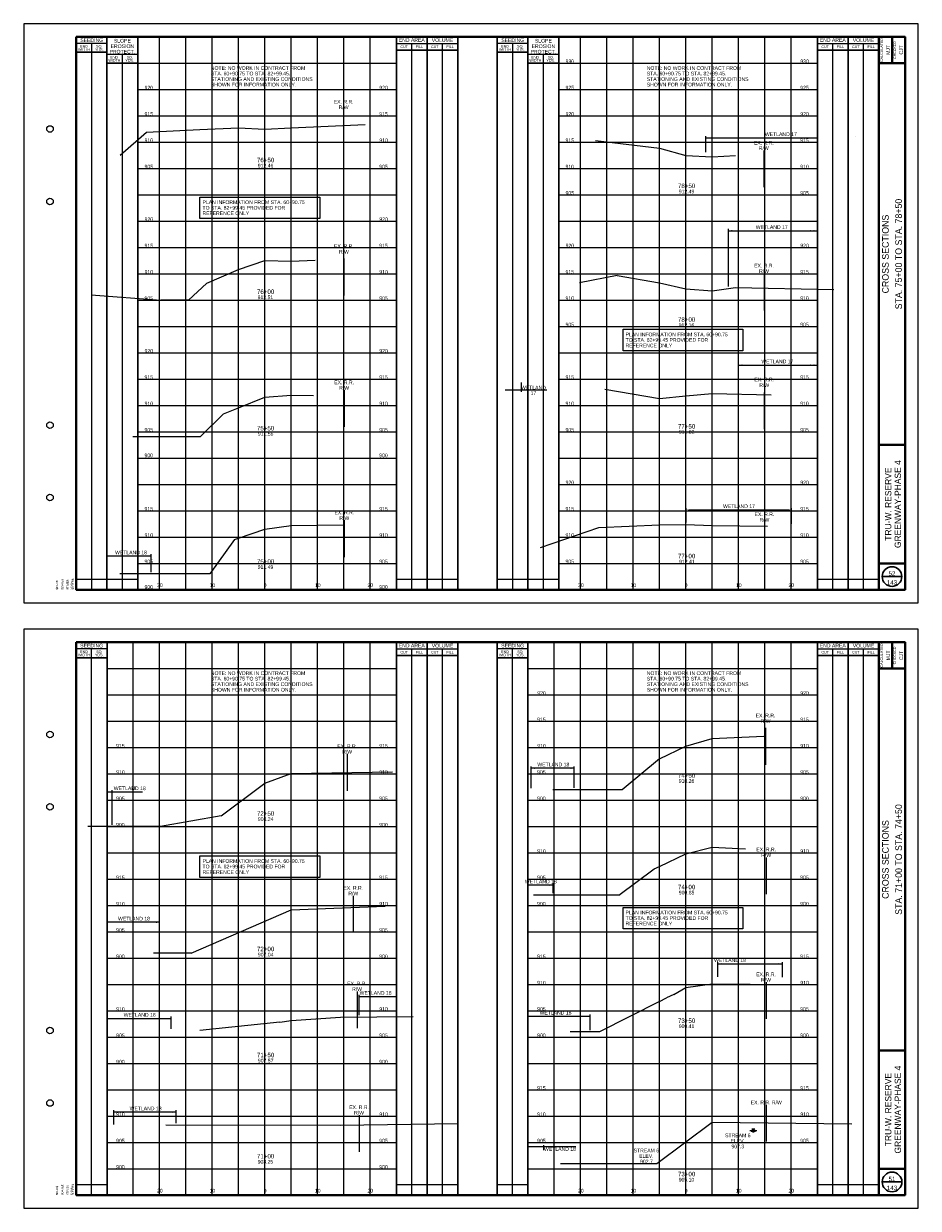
# Paper-space layout 'Layout1' of a CAD drawing. Header units: feet. Extents: x -1005 to 2379, y -670 to 6548.
# Tile 19 of 69: x -10 to 160, y 1262 to 1488. Entities that reach past the tile are written whole.
import ezdxf
from ezdxf.enums import TextEntityAlignment as Align

# ---------------------------------------------------------------- set-up
doc = ezdxf.new("R2010")
doc.units = ezdxf.units.FT
doc.header["$LTSCALE"] = 5
doc.header["$MEASUREMENT"] = 0
for name, pattern in [('DGN Style 2', [150.837143, 90.502286, -60.334857]), ('DGN Style 3', [211.172, 150.837143, -60.334857]), ('DGN Style 5', [105.586, 45.251143, -60.334857]), ('esmtrrex', [4.75, 0.8, -0.325, -0.325, 0.8, -0.3, 0.8, -0.3, 0.8, -0.3])]:
    doc.linetypes.add(name, pattern=pattern)
for name, color, linetype, lineweight in [('DR_X_Storm_Sewer', 151, 'DGN Style 5', 0), ('DR_X_Text', 7, 'Continuous', 0), ('EV_Ecological_Text', 7, 'Continuous', 13), ('RW_X_Esmt_RR', 6, 'esmtrrex', 30), ('SH_Border', 7, 'Continuous', 40), ('SH_Data', 7, 'Continuous', 0), ('SH_Major_Grid_Line', 254, 'Continuous', 13), ('SH_Text', 7, 'Continuous', 13), ('TX_P_5', 7, 'Continuous', 13), ('TX_P_Misc', 7, 'Continuous', 13), ('TX_X_5', 7, 'Continuous', 0), ('XS_X_Ground_Line', 3, 'DGN Style 2', 13)]:
    doc.layers.add(name, color=color, linetype=linetype, lineweight=lineweight)
doc.layers.add('SH_Cut_Line', color=7, linetype='DGN Style 3', lineweight=0, plot=False)
doc.styles.add('Slanted-Normal LS 0.50', font='font31.shx', dxfattribs={"height": 0.14})
doc.styles.add('Slanted-Normal LS 0.50_0', font='font31.shx')
doc.styles.add('Slanted-Sub Title', font='font31.shx', dxfattribs={"height": 0.17})
doc.styles.add('Style-CHAR_FAST_FONT', font='CHAR_FAST_FONT.shx')
doc.styles.add('Style-FONT1', font='FONT1.shx')
doc.styles.add('Style-font30', font='font30.shx')
doc.styles.add('Style-font31', font='font31.shx')
doc.styles.add('Style-font70', font='font70.shx')
doc.dimstyles.get("Standard").update_dxf_attribs({"dimtxt": 0.18, "dimasz": 0.18, "dimexe": 0.18, "dimexo": 0.0625, "dimgap": 0.09, "dimtad": 0, "dimtih": 1, "dimtoh": 1, "dimdec": 4, "dimzin": 0, "dimdsep": 46, "dimtxsty": 'Standard', "dimcen": 0.09, "dimadec": 0, "dimazin": 0, "dimtfac": 1, "dimtdec": 4, "dimtofl": 0, "dimtmove": 0, "dimatfit": 3, "dimfxl": 1, "dimtolj": 1, "dimtzin": 0, "dimarcsym": 0})

# ---------------------------------------------------------------- blocks, each defined once
blk = doc.blocks.new('CROSS_SPLIT_4')
at = {"layer": 'SH_Border', "color": 7, "linetype": 'Continuous', "lineweight": 40}
for p, q in [((32.5, 0.5), (32.5, 21.5)), ((33, 21.5), (33, 20.5)), ((32.5, 20.5), (33.5, 20.5)), ((32.5, 6), (33.5, 6)), ((32.5, 1.5), (33.5, 1.5))]:
    blk.add_line(p, q, dxfattribs=at)
at = {"layer": 'SH_Border', "color": 7, "linetype": 'Continuous', "lineweight": 40, "flags": 128}
blk.add_lwpolyline([(2, 21.5), (33.5, 21.5), (33.5, 0.5), (2, 0.5), (2, 21.5)], close=True, dxfattribs=at)
at = {"layer": 'SH_Border', "color": 7, "linetype": 'Continuous', "lineweight": 0}
for centre in [(1, 18), (1, 15.25), (1, 6.75), (1, 4)]:
    blk.add_circle(centre, 0.125, dxfattribs=at)
at = {"layer": 'SH_Cut_Line', "color": 7, "linetype": 'DGN Style 3', "lineweight": 0, "flags": 128}
blk.add_lwpolyline([(0, 0), (34, 0), (34, 22), (0, 22), (0, 0)], close=True, dxfattribs=at)
at = {"layer": 'SH_Data', "color": 7, "linetype": 'Continuous', "lineweight": 0}
for p, q in [((3.167, 21.25), (2, 21.25)), ((14.166, 21.25), (16.5, 21.25)), ((19.166, 21.25), (18, 21.25)), ((30.166, 21.25), (32.5, 21.25))]:
    blk.add_line(p, q, dxfattribs=at)
at = {"layer": 'SH_Data', "color": 7, "linetype": 'Continuous', "lineweight": 13}
for p, q in [((2.583, 0.5), (2.583, 21.25)), ((14.75, 0.5), (14.75, 21.25)), ((15.917, 0.5), (15.917, 21.25)), ((18.583, 0.5), (18.583, 21.25)), ((30.75, 0.5), (30.75, 21.25)), ((31.917, 0.5), (31.917, 21.25)), ((2, 0.9), (3.167, 0.9)), ((14.166, 0.9), (16.5, 0.9)), ((18, 0.9), (19.166, 0.9)), ((30.166, 0.9), (32.5, 0.9))]:
    blk.add_line(p, q, dxfattribs=at)
at = {"layer": 'SH_Data', "color": 7, "linetype": 'Continuous', "lineweight": 30}
for p, q in [((3.167, 0.5), (3.167, 21.5)), ((14.166, 0.5), (14.166, 21.5)), ((15.333, 0.5), (15.333, 21.5)), ((16.5, 0.5), (16.5, 21.5)), ((18, 0.5), (18, 21.5)), ((19.166, 0.5), (19.166, 21.5)), ((30.166, 0.5), (30.166, 21.5)), ((31.333, 0.5), (31.333, 21.5)), ((3.167, 20.917), (2, 20.917)), ((14.166, 21), (16.5, 21)), ((19.166, 20.917), (18, 20.917)), ((30.166, 21), (32.5, 21)), ((32.625, 1), (33.375, 1))]:
    blk.add_line(p, q, dxfattribs=at)
blk.add_circle((33, 1), 0.375, dxfattribs=at)
at = {"layer": 'SH_Major_Grid_Line', "color": 254, "linetype": 'Continuous', "lineweight": 13}
for p, q in [((4.167, 0.5), (4.167, 21.5)), ((5.167, 0.5), (5.167, 21.5)), ((6.167, 0.5), (6.167, 21.5)), ((7.167, 0.5), (7.167, 21.5)), ((8.166, 0.5), (8.166, 21.5)), ((9.166, 0.5), (9.166, 21.5)), ((10.166, 0.5), (10.166, 21.5)), ((11.166, 0.5), (11.166, 21.5)), ((12.166, 0.5), (12.166, 21.5)), ((13.166, 0.5), (13.166, 21.5)), ((20.166, 0.5), (20.166, 21.5)), ((21.166, 0.5), (21.166, 21.5)), ((22.166, 0.5), (22.166, 21.5)), ((23.166, 0.5), (23.166, 21.5)), ((24.166, 0.5), (24.166, 21.5)), ((25.166, 0.5), (25.166, 21.5)), ((26.166, 0.5), (26.166, 21.5)), ((27.166, 0.5), (27.166, 21.5)), ((28.166, 0.5), (28.166, 21.5)), ((29.166, 0.5), (29.166, 21.5)), ((3.167, 20.5), (14.166, 20.5)), ((19.166, 20.5), (30.166, 20.5)), ((3.167, 19.5), (14.166, 19.5)), ((19.166, 19.5), (30.166, 19.5)), ((3.167, 18.5), (14.166, 18.5)), ((19.166, 18.5), (30.166, 18.5)), ((3.167, 17.5), (14.166, 17.5)), ((19.166, 17.5), (30.166, 17.5)), ((3.167, 16.5), (14.166, 16.5)), ((19.166, 16.5), (30.166, 16.5)), ((3.167, 15.5), (14.166, 15.5)), ((19.166, 15.5), (30.166, 15.5)), ((3.167, 14.5), (14.166, 14.5)), ((19.166, 14.5), (30.166, 14.5)), ((3.167, 13.5), (14.166, 13.5)), ((19.166, 13.5), (30.166, 13.5)), ((3.167, 12.5), (14.166, 12.5)), ((19.166, 12.5), (30.166, 12.5)), ((3.167, 11.5), (14.166, 11.5)), ((19.166, 11.5), (30.166, 11.5)), ((3.167, 10.5), (14.166, 10.5)), ((19.166, 10.5), (30.166, 10.5)), ((3.167, 9.5), (14.166, 9.5)), ((19.166, 9.5), (30.166, 9.5)), ((3.167, 8.5), (14.166, 8.5)), ((19.166, 8.5), (30.166, 8.5)), ((3.167, 7.5), (14.166, 7.5)), ((19.166, 7.5), (30.166, 7.5)), ((3.167, 6.5), (14.166, 6.5)), ((19.166, 6.5), (30.166, 6.5)), ((3.167, 5.5), (14.166, 5.5)), ((19.166, 5.5), (30.166, 5.5)), ((3.167, 4.5), (14.166, 4.5)), ((19.166, 4.5), (30.166, 4.5)), ((3.167, 3.5), (14.166, 3.5)), ((19.166, 3.5), (30.166, 3.5)), ((3.167, 2.5), (14.166, 2.5)), ((19.166, 2.5), (30.166, 2.5)), ((3.167, 1.5), (14.166, 1.5)), ((19.166, 1.5), (30.166, 1.5))]:
    blk.add_line(p, q, dxfattribs=at)
at = {"layer": 'SH_Border', "color": 7, "linetype": 'Continuous', "lineweight": 0, "style": 'Style-FONT1'}
blk.add_text('`````', height=0.125, rotation=90, dxfattribs=at).set_placement((1.925, 0.5))
at = {"layer": 'SH_Data', "color": 7, "linetype": 'Continuous', "lineweight": 13, "style": 'Style-font30'}
for s, p in [('SEEDING', (2.584, 21.375)), ('END AREA', (14.75, 21.379)), ('VOLUME', (15.917, 21.375)), ('SEEDING', (18.584, 21.375)), ('END AREA', (30.75, 21.379)), ('VOLUME', (31.917, 21.375))]:
    blk.add_text(s, height=0.14, dxfattribs=at).set_placement(p, align=Align.MIDDLE_CENTER)
at = {"layer": 'SH_Data', "color": 7, "linetype": 'Continuous', "lineweight": 0, "style": 'Style-font30'}
for s, p in [('CUT', (14.459, 21.125)), ('FILL', (15.042, 21.125)), ('CUT', (15.625, 21.125)), ('FILL', (16.208, 21.125)), ('CUT', (30.459, 21.125)), ('FILL', (31.042, 21.125)), ('CUT', (31.625, 21.125)), ('FILL', (32.208, 21.125))]:
    blk.add_text(s, height=0.1, dxfattribs=at).set_placement(p, align=Align.MIDDLE_CENTER)
for s, p in [('CALCULATED', (32.553, 21)), ('CHECKED', (33.053, 21))]:
    blk.add_text(s, height=0.1, rotation=90, dxfattribs=at).set_placement(p, align=Align.TOP_CENTER)
at = {"layer": 'SH_Data', "color": 7, "linetype": 'Continuous', "lineweight": 0, "char_height": 0.14, "attachment_point": 5, "line_spacing_factor": 0.728571, "style": 'Style-font30'}
for s, insert in [('\\H0.714286x;END\\PWIDTH', (2.292, 21.08)), ('\\H0.714286x;SQ.\\PYDS.', (2.875, 21.08)), ('\\H0.714286x;END\\PWIDTH', (18.292, 21.08)), ('\\H0.714286x;SQ.\\PYDS.', (18.875, 21.08))]:
    blk.add_mtext(s, dxfattribs=dict(at, insert=insert))
at = {"layer": 'SH_Data', "color": 7, "linetype": 'Continuous', "lineweight": 0, "style": 'Style-font70'}
for p in [(32.75, 13.25), (33.252, 13.25), (33, 3.792)]:
    blk.add_attdef('Text', text='', height=0.25, rotation=90, dxfattribs=at).set_placement(p, align=Align.MIDDLE_CENTER)
at = {"layer": 'SH_Text', "style": 'Style-font70'}
for p in [(32.75, 3.75), (33.25, 3.75)]:
    blk.add_attdef('Text', text='', height=0.25, rotation=90, dxfattribs=at).set_placement(p, align=Align.MIDDLE_CENTER)
blk = doc.blocks.new('STAMP')
at = {"layer": 'TX_P_Misc', "linetype": 'Continuous', "lineweight": 13, "style": 'Style-CHAR_FAST_FONT'}
for s, p in [('$FILE$', (-0.773, 0)), ('$DATE$', (-0.573, 0)), ('$TIME$', (-0.373, 0)), ('$USER$', (-0.173, 0))]:
    blk.add_text(s, height=0.078, rotation=90, dxfattribs=at).set_placement(p, align=Align.TOP_LEFT)
blk = doc.blocks.new('XS POINT_104')
at = {"layer": 'RW_X_Esmt_RR', "linetype": 'DGN Style 3', "lineweight": 0}
blk.add_line((0, 3.5), (0, -3.5), dxfattribs=at)
blk = doc.blocks.new('XS POINT_105')
at = {"layer": 'RW_X_Esmt_RR', "linetype": 'DGN Style 3', "lineweight": 0}
blk.add_line((0, 3.5), (0, -3.5), dxfattribs=at)
blk = doc.blocks.new('XS POINT_106')
at = {"layer": 'RW_X_Esmt_RR', "linetype": 'DGN Style 3', "lineweight": 0}
blk.add_line((0, 3.5), (0, -3.5), dxfattribs=at)
blk = doc.blocks.new('XS POINT_107')
at = {"layer": 'RW_X_Esmt_RR', "linetype": 'DGN Style 3', "lineweight": 0}
blk.add_line((0, 3.5), (0, -3.5), dxfattribs=at)
blk = doc.blocks.new('WSELEV_4')
at = {"layer": 'DR_X_Storm_Sewer', "linetype": 'Continuous'}
for p, q in [((-0.135, 0), (0.135, 0)), ((0, 0), (-0.053, 0.053)), ((-0.053, 0.053), (0.053, 0.053)), ((0, 0), (0.053, 0.053)), ((-0.085, -0.025), (0.085, -0.025)), ((-0.035, -0.05), (0.035, -0.05))]:
    blk.add_line(p, q, dxfattribs=at)
blk = doc.blocks.new('XS POINT_108')
at = {"layer": 'RW_X_Esmt_RR', "linetype": 'DGN Style 3', "lineweight": 0}
blk.add_line((0, 3.5), (0, -3.5), dxfattribs=at)
blk = doc.blocks.new('XS POINT_109')
at = {"layer": 'RW_X_Esmt_RR', "linetype": 'DGN Style 3', "lineweight": 0}
blk.add_line((0, 3.5), (0, -3.5), dxfattribs=at)
blk = doc.blocks.new('XS POINT_110')
at = {"layer": 'RW_X_Esmt_RR', "linetype": 'DGN Style 3', "lineweight": 0}
blk.add_line((0, 3.5), (0, -3.5), dxfattribs=at)
blk = doc.blocks.new('XS POINT_111')
at = {"layer": 'RW_X_Esmt_RR', "linetype": 'DGN Style 3', "lineweight": 0}
blk.add_line((0, 3.5), (0, -3.5), dxfattribs=at)
blk = doc.blocks.new('XS POINT_112')
at = {"layer": 'RW_X_Esmt_RR', "linetype": 'DGN Style 3', "lineweight": 0}
blk.add_line((0, 3.5), (0, -3.5), dxfattribs=at)
blk = doc.blocks.new('XS POINT_113')
at = {"layer": 'RW_X_Esmt_RR', "linetype": 'DGN Style 3', "lineweight": 0}
blk.add_line((0, 3.5), (0, -3.5), dxfattribs=at)
blk = doc.blocks.new('XS POINT_114')
at = {"layer": 'RW_X_Esmt_RR', "linetype": 'DGN Style 3', "lineweight": 0}
blk.add_line((0, 3.5), (0, -3.5), dxfattribs=at)
blk = doc.blocks.new('XS POINT_115')
at = {"layer": 'RW_X_Esmt_RR', "linetype": 'DGN Style 3', "lineweight": 0}
blk.add_line((0, 3.5), (0, -3.5), dxfattribs=at)
blk = doc.blocks.new('*D239')
at = {"layer": 'Defpoints', "color": 0, "linetype": 'Continuous', "transparency": 16777216}
for p in [(135.93, 1395.15), (115.9, 1392.41), (135.93, 1392.17)]:
    blk.add_point(p, dxfattribs=at)
at = {"layer": 'EV_Ecological_Text', "color": 97, "linetype": 'Continuous', "lineweight": 0, "transparency": 16777216}
for p, q in [((115.9, 1392.76), (115.9, 1395.5)), ((135.93, 1392.52), (135.93, 1395.5))]:
    blk.add_line(p, q, dxfattribs=at)
at = {"layer": 'EV_Ecological_Text', "color": 0, "linetype": 'Continuous', "lineweight": -2, "transparency": 16777216}
blk.add_line((116.6, 1395.15), (135.23, 1395.15), dxfattribs=at)
at = {"layer": 'EV_Ecological_Text', "color": 0, "linetype": 'Continuous', "transparency": 16777216}
for points in [[(116.6, 1395.27), (116.6, 1395.04), (115.9, 1395.15)], [(135.23, 1395.27), (135.23, 1395.04), (135.93, 1395.15)]]:
    blk.add_solid(points, dxfattribs=at)
at = {"layer": 'EV_Ecological_Text', "color": 7, "linetype": 'Continuous', "lineweight": 0, "transparency": 16777216, "insert": (125.92, 1395.85), "char_height": 0.7, "attachment_point": 5, "style": 'Slanted-Normal LS 0.50_0'}
blk.add_mtext('WETLAND 17', dxfattribs=at)
blk = doc.blocks.new('XS POINT_116')
at = {"layer": 'RW_X_Esmt_RR', "linetype": 'DGN Style 3', "lineweight": 0}
blk.add_line((0, 3.5), (0, -3.5), dxfattribs=at)
blk = doc.blocks.new('XS POINT_117')
at = {"layer": 'RW_X_Esmt_RR', "linetype": 'DGN Style 3', "lineweight": 0}
blk.add_line((0, 3.5), (0, -3.5), dxfattribs=at)
blk = doc.blocks.new('XS POINT_118')
at = {"layer": 'RW_X_Esmt_RR', "linetype": 'DGN Style 3', "lineweight": 0}
blk.add_line((0, 3.5), (0, -3.5), dxfattribs=at)
blk = doc.blocks.new('XS POINT_119')
at = {"layer": 'RW_X_Esmt_RR', "linetype": 'DGN Style 3', "lineweight": 0}
blk.add_line((0, 3.5), (0, -3.5), dxfattribs=at)

psp = doc.layouts.get("Layout1")

# ---------------------------------------------------------------- linework, layer by layer
at = {"layer": 'EV_Ecological_Text', "color": 97, "linetype": 'Continuous', "lineweight": 0}
for p, q in [((119.63, 1466.11), (119.63, 1466.15)), ((119.63, 1463.08), (119.63, 1466.15)), ((119.63, 1465.8), (140.83, 1465.8)), ((148.13, 1466.15), (148.13, 1466.15)), ((123.93, 1437.56), (123.93, 1448.52)), ((123.93, 1448.17), (140.83, 1448.17)), ((125.83, 1417.49), (125.83, 1423)), ((125.83, 1422.65), (140.83, 1422.65)), ((81.52, 1417.95), (89.41, 1417.95)), ((84.53, 1419.32), (84.53, 1417.6)), ((14.23, 1386.37), (5.83, 1386.37)), ((14.23, 1383.35), (14.23, 1386.72)), ((86.43, 1342.29), (86.43, 1346.44)), ((94.63, 1346.09), (86.43, 1346.09)), ((94.63, 1342.36), (94.63, 1346.44)), ((12.56, 1341.57), (5.83, 1341.57)), ((6.83, 1335.36), (6.83, 1341.92)), ((90.63, 1323.87), (85.83, 1323.87)), ((90.63, 1322.35), (90.63, 1324.22)), ((15.83, 1316.82), (5.83, 1316.82)), ((15.83, 1311.34), (15.83, 1317.17)), ((121.93, 1306.44), (121.93, 1309.28)), ((121.93, 1308.93), (134.19, 1308.93)), ((134.19, 1306.39), (134.19, 1309.28)), ((53.77, 1299.16), (53.77, 1303.05)), ((53.77, 1302.7), (60.83, 1302.7)), ((5.83, 1298.55), (18.03, 1298.55)), ((18.03, 1296.62), (18.03, 1298.9)), ((97.63, 1298.96), (85.83, 1298.96)), ((97.63, 1296.35), (97.63, 1299.31)), ((7.13, 1278.4), (7.13, 1281.12)), ((18.96, 1280.77), (7.13, 1280.77)), ((18.96, 1278.65), (18.96, 1281.12)), ((94.94, 1274.16), (85.83, 1274.16)), ((88.83, 1273.53), (88.83, 1274.51))]:
    psp.add_line(p, q, dxfattribs=at)
at = {"layer": 'EV_Ecological_Text', "color": 4, "linetype": 'Continuous', "lineweight": 0}
for points in [[(120.33, 1465.66), (119.63, 1465.8), (120.33, 1465.94)], [(124.63, 1448.03), (123.93, 1448.17), (124.63, 1448.31)], [(126.53, 1422.51), (125.83, 1422.65), (126.53, 1422.79)], [(87.13, 1345.95), (86.43, 1346.09), (87.13, 1346.23)], [(122.63, 1308.79), (121.93, 1308.93), (122.63, 1309.07)], [(54.47, 1302.56), (53.77, 1302.7), (54.47, 1302.84)], [(7.83, 1280.63), (7.13, 1280.77), (7.83, 1280.91)]]:
    psp.add_solid(points, dxfattribs=at)
at = {"layer": 'EV_Ecological_Text', "color": 4, "linetype": 'Continuous', "lineweight": 0, "extrusion": (0, 0, -1)}
for points in [[(-139.43, 1465.94), (-140.13, 1465.8), (-139.43, 1465.66)], [(-140.13, 1465.94), (-140.83, 1465.8), (-140.13, 1465.66)], [(-139.43, 1448.31), (-140.13, 1448.17), (-139.43, 1448.03)], [(-140.13, 1448.31), (-140.83, 1448.17), (-140.13, 1448.03)], [(-139.43, 1422.79), (-140.13, 1422.65), (-139.43, 1422.51)], [(-140.13, 1422.79), (-140.83, 1422.65), (-140.13, 1422.51)], [(-93.93, 1346.23), (-94.63, 1346.09), (-93.93, 1345.95)], [(-89.93, 1324.01), (-90.63, 1323.87), (-89.93, 1323.73)], [(-15.13, 1316.96), (-15.83, 1316.82), (-15.13, 1316.68)], [(-133.49, 1309.07), (-134.19, 1308.93), (-133.49, 1308.79)], [(-59.43, 1302.84), (-60.13, 1302.7), (-59.43, 1302.56)], [(-60.13, 1302.84), (-60.83, 1302.7), (-60.13, 1302.56)], [(-17.33, 1298.69), (-18.03, 1298.55), (-17.33, 1298.41)], [(-96.93, 1299.1), (-97.63, 1298.96), (-96.93, 1298.82)], [(-18.26, 1280.91), (-18.96, 1280.77), (-18.26, 1280.63)]]:
    psp.add_solid(points, dxfattribs=at)
at = {"layer": 'SH_Border', "color": 7, "linetype": 'Continuous', "lineweight": 40}
for p, q in [((152.5, 1380), (152.5, 1485)), ((155, 1485), (155, 1480)), ((152.5, 1480), (157.5, 1480)), ((152.5, 1407.5), (157.5, 1407.5)), ((152.5, 1385), (157.5, 1385))]:
    psp.add_line(p, q, dxfattribs=at)
at = {"layer": 'SH_Border', "color": 7, "linetype": 'Continuous', "lineweight": 40, "flags": 128}
psp.add_lwpolyline([(0, 1485), (157.5, 1485), (157.5, 1380), (0, 1380), (0, 1485)], close=True, dxfattribs=at)
at = {"layer": 'SH_Border', "color": 7, "linetype": 'Continuous', "lineweight": 0}
for centre in [(-5, 1467.5), (-5, 1453.75), (-5, 1411.25), (-5, 1397.5)]:
    psp.add_circle(centre, 0.625, dxfattribs=at)
at = {"layer": 'SH_Cut_Line', "color": 7, "linetype": 'DGN Style 3', "lineweight": 0, "flags": 128}
psp.add_lwpolyline([(-10, 1377.5), (160, 1377.5), (160, 1487.5), (-10, 1487.5), (-10, 1377.5)], close=True, dxfattribs=at)
at = {"layer": 'SH_Data', "color": 7, "linetype": 'Continuous', "lineweight": 30}
for p, q in [((5.83, 1380), (5.83, 1485)), ((11.66, 1380), (11.66, 1485)), ((60.83, 1380), (60.83, 1485)), ((66.67, 1380), (66.67, 1485)), ((72.5, 1380), (72.5, 1485)), ((80, 1380), (80, 1485)), ((85.83, 1380), (85.83, 1485)), ((91.66, 1380), (91.66, 1485)), ((140.83, 1380), (140.83, 1485)), ((146.67, 1380), (146.67, 1485)), ((5.83, 1482.08), (0, 1482.08)), ((60.83, 1482.5), (72.5, 1482.5)), ((85.83, 1482.08), (80, 1482.08)), ((140.83, 1482.5), (152.5, 1482.5)), ((11.66, 1480), (5.83, 1480)), ((91.66, 1480), (85.83, 1480)), ((153.12, 1382.5), (156.88, 1382.5))]:
    psp.add_line(p, q, dxfattribs=at)
at = {"layer": 'SH_Data', "color": 7, "linetype": 'Continuous', "lineweight": 0}
for p, q in [((5.83, 1483.75), (0, 1483.75)), ((60.83, 1483.75), (72.5, 1483.75)), ((85.83, 1483.75), (80, 1483.75)), ((140.83, 1483.75), (152.5, 1483.75)), ((11.66, 1481.67), (5.83, 1481.67)), ((91.66, 1481.67), (85.83, 1481.67))]:
    psp.add_line(p, q, dxfattribs=at)
at = {"layer": 'SH_Data', "color": 7, "linetype": 'Continuous', "lineweight": 13}
for p, q in [((2.92, 1380), (2.92, 1483.75)), ((63.75, 1380), (63.75, 1483.75)), ((69.58, 1380), (69.58, 1483.75)), ((82.92, 1380), (82.92, 1483.75)), ((143.75, 1380), (143.75, 1483.75)), ((149.58, 1380), (149.58, 1483.75)), ((8.75, 1380), (8.75, 1481.67)), ((88.75, 1380), (88.75, 1481.67)), ((0, 1382), (11.66, 1382)), ((60.83, 1382), (72.5, 1382)), ((80, 1382), (91.66, 1382)), ((140.83, 1382), (152.5, 1382))]:
    psp.add_line(p, q, dxfattribs=at)
at = {"layer": 'SH_Data', "color": 7, "linetype": 'Continuous', "lineweight": 30}
psp.add_circle((155, 1382.5), 1.87, dxfattribs=at)
at = {"layer": 'SH_Major_Grid_Line', "color": 254, "linetype": 'Continuous', "lineweight": 13}
for p, q in [((15.83, 1380), (15.83, 1485)), ((20.83, 1380), (20.83, 1485)), ((25.83, 1380), (25.83, 1485)), ((30.83, 1380), (30.83, 1485)), ((35.83, 1380), (35.83, 1485)), ((40.83, 1380), (40.83, 1485)), ((45.83, 1380), (45.83, 1485)), ((50.83, 1380), (50.83, 1485)), ((55.83, 1380), (55.83, 1485)), ((95.83, 1380), (95.83, 1485)), ((100.83, 1380), (100.83, 1485)), ((105.83, 1380), (105.83, 1485)), ((110.83, 1380), (110.83, 1485)), ((115.83, 1380), (115.83, 1485)), ((120.83, 1380), (120.83, 1485)), ((125.83, 1380), (125.83, 1485)), ((130.83, 1380), (130.83, 1485)), ((135.83, 1380), (135.83, 1485)), ((11.66, 1480), (60.83, 1480)), ((91.66, 1480), (140.83, 1480)), ((11.66, 1475), (60.83, 1475)), ((91.66, 1475), (140.83, 1475)), ((11.66, 1470), (60.83, 1470)), ((91.66, 1470), (140.83, 1470)), ((11.66, 1465), (60.83, 1465)), ((91.66, 1465), (140.83, 1465)), ((11.66, 1460), (60.83, 1460)), ((91.66, 1460), (140.83, 1460)), ((11.66, 1455), (60.83, 1455)), ((91.66, 1455), (140.83, 1455)), ((11.66, 1450), (60.83, 1450)), ((91.66, 1450), (140.83, 1450)), ((11.66, 1445), (60.83, 1445)), ((91.66, 1445), (140.83, 1445)), ((11.66, 1440), (60.83, 1440)), ((91.66, 1440), (140.83, 1440)), ((11.66, 1435), (60.83, 1435)), ((91.66, 1435), (140.83, 1435)), ((11.66, 1430), (60.83, 1430)), ((91.66, 1430), (140.83, 1430)), ((11.66, 1425), (60.83, 1425)), ((91.66, 1425), (140.83, 1425)), ((11.66, 1420), (60.83, 1420)), ((91.66, 1420), (140.83, 1420)), ((11.66, 1415), (60.83, 1415)), ((91.66, 1415), (140.83, 1415)), ((11.66, 1410), (60.83, 1410)), ((91.66, 1410), (140.83, 1410)), ((11.66, 1405), (60.83, 1405)), ((91.66, 1405), (140.83, 1405)), ((11.66, 1400), (60.83, 1400)), ((91.66, 1400), (140.83, 1400)), ((11.66, 1395), (60.83, 1395)), ((91.66, 1395), (140.83, 1395)), ((11.66, 1390), (60.83, 1390)), ((91.66, 1390), (140.83, 1390)), ((11.66, 1385), (60.83, 1385)), ((91.66, 1385), (140.83, 1385))]:
    psp.add_line(p, q, dxfattribs=at)
at = {"layer": 'TX_P_5', "flags": 128}
for points in [[(23.5, 1454.56), (46.27, 1454.56), (46.27, 1450.47), (23.5, 1450.47), (23.5, 1454.56)], [(103.89, 1429.45), (126.66, 1429.45), (126.66, 1425.37), (103.89, 1425.37), (103.89, 1429.45)], [(23.5, 1329.43), (46.27, 1329.43), (46.27, 1325.35), (23.5, 1325.35), (23.5, 1329.43)], [(103.89, 1319.64), (126.66, 1319.64), (126.66, 1315.56), (103.89, 1315.56), (103.89, 1319.64)]]:
    psp.add_lwpolyline(points, close=True, dxfattribs=at)
at = {"layer": 'XS_X_Ground_Line'}
for p, q in [((8.34, 1462.53), (13.35, 1466.92)), ((13.35, 1466.92), (14.63, 1466.98)), ((21.33, 1435), (24.83, 1438.24)), ((102.8, 1439.7), (95.63, 1438.27)), ((2.8, 1436), (16.04, 1435.01)), ((125.27, 1437.42), (143.95, 1437)), ((21.33, 1435), (16.04, 1435.01)), ((40.83, 1416.94), (45.09, 1416.91)), ((27.99, 1413.38), (23.53, 1409)), ((23.53, 1409), (10.76, 1409)), ((88.19, 1388.01), (99.26, 1391.82)), ((30.09, 1389.52), (25.36, 1383)), ((25.36, 1383), (8.28, 1383)), ((110.83, 1347.87), (103.72, 1342.01)), ((103.72, 1342.01), (90.55, 1342.01)), ((27.52, 1337.06), (15.97, 1335)), ((15.97, 1335), (2.22, 1335)), ((103.1, 1322), (109.83, 1326.95)), ((103.1, 1322), (86.86, 1322)), ((21.83, 1310.99), (14.69, 1310.99)), ((115.83, 1304.41), (120.83, 1305.12)), ((120.83, 1305.12), (128.02, 1305.06)), ((113.52, 1303.12), (112.15, 1302.45)), ((113.52, 1303.12), (115.83, 1304.41)), ((110.83, 1301.8), (99.4, 1296)), ((110.83, 1301.8), (112.15, 1302.45)), ((38.69, 1297.87), (23.5, 1296.25)), ((99.4, 1296), (93.86, 1296)), ((91.98, 1271), (110.33, 1271))]:
    psp.add_line(p, q, dxfattribs=at)
at = {"layer": 'XS_X_Ground_Line', "flags": 128}
for points in [[(14.63, 1466.98), (23.48, 1467.38), (30.83, 1467.71), (35.83, 1467.46), (40.83, 1467.75), (54.88, 1468.35)], [(98.63, 1465.34), (110.83, 1463.84), (115.83, 1462.49), (120.83, 1462.19), (125.25, 1462.49)], [(24.83, 1438.24), (30.83, 1440.82), (35.83, 1442.51), (40.83, 1442.4), (45.42, 1442.57)], [(102.8, 1439.7), (110.83, 1438.25), (115.83, 1437.16), (120.83, 1436.74), (125.27, 1437.42)], [(100.42, 1418.07), (110.83, 1416.31), (115.83, 1416.82), (120.83, 1417.25), (132.06, 1416.99)], [(27.99, 1413.38), (30.83, 1414.53), (35.83, 1416.56), (40.83, 1416.94)], [(30.09, 1389.52), (30.83, 1389.78), (35.83, 1391.49), (40.83, 1392.16), (50.98, 1392.31)], [(99.26, 1391.82), (110.83, 1392.32), (115.83, 1392.41), (120.83, 1392.16), (131.32, 1392.05)], [(110.83, 1347.87), (115.83, 1350.26), (120.83, 1351.74), (130.62, 1352.18)], [(27.52, 1337.06), (35.83, 1343.24), (40.83, 1345.09), (60.07, 1345.41)], [(109.83, 1326.95), (110.83, 1327.43), (115.83, 1329.85), (120.83, 1331.07), (127.14, 1330.78)], [(21.83, 1310.99), (40.83, 1319.2), (58.66, 1319.87)], [(38.69, 1297.87), (40.83, 1298.2), (50.21, 1298.78), (64.04, 1298.9)], [(72.5, 1278.56), (50.21, 1278.2), (17.04, 1278.31)], [(110.33, 1271), (120.83, 1278.83), (147.34, 1278.54)]]:
    psp.add_lwpolyline(points, dxfattribs=at)

# ---------------------------------------------------------------- block references
at = {"layer": 'DR_X_Storm_Sewer', "linetype": 'Continuous', "xscale": 5, "yscale": 5, "zscale": 5}
psp.add_blockref('WSELEV_4', (128.66, 1277.3), dxfattribs=at)
at = {"layer": 'RW_X_Esmt_RR', "linetype": 'DGN Style 3', "lineweight": 0}
for name, p in [('XS POINT_115', (50.8, 1466.79)), ('XS POINT_119', (130.63, 1459.92)), ('XS POINT_114', (50.85, 1439.38)), ('XS POINT_118', (130.68, 1436.53)), ('XS POINT_113', (50.89, 1414.41)), ('XS POINT_117', (130.72, 1413.98)), ('XS POINT_112', (50.93, 1389.68)), ('XS POINT_116', (130.76, 1388.69)), ('XS POINT_111', (130.97, 1350.26)), ('XS POINT_107', (51.47, 1345.31)), ('XS POINT_110', (131.09, 1325.66)), ('XS POINT_106', (52.63, 1318.37)), ('XS POINT_109', (131.06, 1301.96)), ('XS POINT_105', (53.35, 1300.2)), ('XS POINT_108', (131.1, 1278.68)), ('XS POINT_104', (53.72, 1276.71))]:
    psp.add_blockref(name, p, dxfattribs=at)
at = {"layer": 'SH_Cut_Line', "color": 7, "linetype": 'DGN Style 3', "lineweight": 0}
ref = psp.add_blockref('CROSS_SPLIT_4', (-10, 1262.5), dxfattribs=dict(at, xscale=5, yscale=5, zscale=5))
ref.add_attrib('Text', 'CROSS SECTIONS', dxfattribs={"layer": 'SH_Data', "color": 7, "linetype": 'Continuous', "lineweight": 0, "height": 1.25, "rotation": 90, "style": 'Style-font70'}).set_placement((153.75, 1328.75), align=Align.MIDDLE_CENTER)
ref.add_attrib('Text', 'STA. 71+00 TO STA. 74+50', dxfattribs={"layer": 'SH_Data', "color": 7, "linetype": 'Continuous', "lineweight": 0, "height": 1.25, "rotation": 90, "style": 'Style-font70'}).set_placement((156.26, 1328.75), align=Align.MIDDLE_CENTER)
at = {"layer": 'TX_P_Misc', "linetype": 'Continuous', "lineweight": 13, "xscale": 5, "yscale": 5, "zscale": 5}
for p in [(0, 1380), (0, 1265)]:
    psp.add_blockref('STAMP', p, dxfattribs=at)

# ---------------------------------------------------------------- texts
at = {"layer": 'DR_X_Text', "char_height": 0.7, "attachment_point": 8, "line_spacing_factor": 0.9, "style": 'Slanted-Normal LS 0.50'}
for s, insert in [('STREAM 6\\PELEV.\\P907.3', (125.7, 1273.89)), ('STREAM 6\\PELEV.\\P902.7', (108.33, 1271.02))]:
    psp.add_mtext(s, dxfattribs=dict(at, insert=insert))
at = {"layer": 'EV_Ecological_Text', "color": 7, "linetype": 'Continuous', "lineweight": 0, "style": 'Slanted-Normal LS 0.50'}
for s, p in [('WETLAND 17', (133.88, 1466.5)), ('WETLAND 17', (132.15, 1448.87)), ('WETLAND 17', (133.22, 1423.35)), ('WETLAND 18', (10.4, 1387.07)), ('WETLAND 18', (10.16, 1342.27)), ('WETLAND 18', (88.26, 1324.57)), ('WETLAND 18', (10.96, 1317.52)), ('WETLAND 18', (124.23, 1309.63)), ('WETLAND 18', (56.87, 1303.4)), ('WETLAND 18', (12.05, 1299.25)), ('WETLAND 18', (91.06, 1299.66)), ('WETLAND 18', (91.91, 1273.76))]:
    psp.add_text(s, height=0.7, dxfattribs=at).set_placement(p, align=Align.MIDDLE_CENTER)
for p in [(87.61, 1346.79), (10.13, 1281.47)]:
    psp.add_text('WETLAND 18', height=0.7, dxfattribs=at).set_placement(p, align=Align.MIDDLE_LEFT)
at = {"layer": 'EV_Ecological_Text', "color": 7, "linetype": 'Continuous', "lineweight": 0, "insert": (86.86, 1417.86), "char_height": 0.7, "attachment_point": 5, "line_spacing_factor": 0.9, "style": 'Slanted-Normal LS 0.50'}
psp.add_mtext('WETLAND\\P17', dxfattribs=at)
at = {"layer": 'RW_X_Esmt_RR', "linetype": 'Continuous', "lineweight": 0, "char_height": 0.7, "attachment_point": 8, "line_spacing_factor": 0.9, "style": 'Style-font31'}
for s, insert in [('EX. R.R.\\PR/W', (50.8, 1471.26)), ('EX. R.R.\\PR/W', (130.63, 1463.49)), ('EX. R.R.\\PR/W', (50.85, 1443.82)), ('EX. R.R.\\PR/W', (130.68, 1440.14)), ('EX. R.R.\\PR/W', (50.89, 1417.97)), ('EX. R.R.\\PR/W', (130.72, 1418.5)), ('EX. R.R.\\PR/W', (50.93, 1393.25)), ('EX. R.R.\\PR/W', (130.76, 1392.92)), ('EX. R.R.\\PR/W', (130.97, 1354.68)), ('EX. R.R.\\PR/W', (51.47, 1348.87)), ('EX. R.R.\\PR/W', (131.09, 1329.23)), ('EX. R.R.\\PR/W', (52.63, 1321.94)), ('EX. R.R.\\PR/W', (131.06, 1305.53)), ('EX. R.R.\\PR/W', (53.35, 1303.77)), ('EX. R.R. R/W', (131.1, 1282.25)), ('EX. R.R.\\PR/W', (53.72, 1280.28))]:
    psp.add_mtext(s, dxfattribs=dict(at, insert=insert))
at = {"layer": 'SH_Border', "color": 7, "linetype": 'Continuous', "lineweight": 0, "style": 'Style-FONT1'}
psp.add_text('`````', height=0.625, rotation=90, dxfattribs=at).set_placement((-0.38, 1380))
at = {"layer": 'SH_Data', "color": 7, "linetype": 'Continuous', "lineweight": 13, "style": 'Style-font30'}
for s, p in [('SEEDING', (2.92, 1484.38)), ('END AREA', (63.75, 1484.4)), ('VOLUME', (69.59, 1484.38)), ('SEEDING', (82.92, 1484.38)), ('END AREA', (143.75, 1484.4)), ('VOLUME', (149.59, 1484.38))]:
    psp.add_text(s, height=0.7, dxfattribs=at).set_placement(p, align=Align.MIDDLE_CENTER)
at = {"layer": 'SH_Data', "color": 7, "linetype": 'Continuous', "lineweight": 0, "style": 'Style-font30'}
for s, p in [('CUT', (62.29, 1483.12)), ('FILL', (65.21, 1483.12)), ('CUT', (68.13, 1483.12)), ('FILL', (71.04, 1483.12)), ('CUT', (142.29, 1483.12)), ('FILL', (145.21, 1483.12)), ('CUT', (148.13, 1483.12)), ('FILL', (151.04, 1483.12))]:
    psp.add_text(s, height=0.5, dxfattribs=at).set_placement(p, align=Align.MIDDLE_CENTER)
for s, p in [('CALCULATED', (152.76, 1482.5)), ('CHECKED', (155.26, 1482.5))]:
    psp.add_text(s, height=0.5, rotation=90, dxfattribs=at).set_placement(p, align=Align.TOP_CENTER)
at = {"layer": 'SH_Data', "color": 7, "linetype": 'Continuous', "lineweight": 13, "style": 'Style-font30'}
for s, p in [('MJT', (154.6, 1482.52)), ('CJT', (157.1, 1482.52)), ('MJT', (154.6, 1367.52)), ('CJT', (157.1, 1367.52))]:
    psp.add_text(s, height=0.7, rotation=90, dxfattribs=at).set_placement(p, align=Align.CENTER)
at = {"layer": 'SH_Data', "color": 7, "linetype": 'Continuous', "lineweight": 0, "style": 'Style-font70'}
for s, p in [('STA. 75+00 TO STA. 78+50', (156.26, 1443.75)), ('CROSS SECTIONS', (153.75, 1443.75))]:
    psp.add_text(s, height=1.25, rotation=90, dxfattribs=at).set_placement(p, align=Align.MIDDLE_CENTER)
at = {"layer": 'SH_Data', "color": 7, "linetype": 'Continuous', "lineweight": 0, "char_height": 0.7, "attachment_point": 5, "line_spacing_factor": 0.728571, "style": 'Style-font30'}
for s, insert in [('\\H0.714286x;END\\PWIDTH', (1.46, 1482.9)), ('\\H0.714286x;SQ.\\PYDS.', (4.37, 1482.9)), ('\\H0.714286x;END\\PWIDTH', (81.46, 1482.9)), ('\\H0.714286x;SQ.\\PYDS.', (84.37, 1482.9)), ('\\H0.714286x;END\\PWIDTH', (7.22, 1480.82)), ('\\H0.714286x;SQ.\\PYDS.', (10.14, 1480.82)), ('\\H0.714286x;END\\PWIDTH', (87.22, 1480.82)), ('\\H0.714286x;SQ.\\PYDS.', (90.14, 1480.82))]:
    psp.add_mtext(s, dxfattribs=dict(at, insert=insert))
at = {"layer": 'SH_Data', "color": 7, "linetype": 'Continuous', "lineweight": 13, "char_height": 0.7, "attachment_point": 5, "line_spacing_factor": 0.892896, "style": 'Style-font30'}
for insert in [(8.75, 1483.22), (88.75, 1483.22)]:
    psp.add_mtext('SLOPE\\PEROSION\\PPROTECT.', dxfattribs=dict(at, insert=insert))
at = {"layer": 'SH_Data', "lineweight": 13, "char_height": 0.85, "attachment_point": 8, "style": 'Style-font30'}
for s, insert, line_spacing_factor in [('52\\P', (155, 1382.64), 1.08), ('143\\P', (155, 1380.94), 0.6), ('143\\P', (155, 1265.94), 0.6), ('51\\P', (155, 1267.64), 1.08)]:
    psp.add_mtext(s, dxfattribs=dict(at, insert=insert, line_spacing_factor=line_spacing_factor))
at = {"layer": 'SH_Text', "style": 'Style-font31'}
for s, p in [('930', (93.78, 1480)), ('930', (138.39, 1480)), ('920', (13.78, 1475)), ('920', (58.39, 1475)), ('925', (93.77, 1475)), ('925', (138.37, 1475)), ('915', (13.77, 1470)), ('915', (58.37, 1470)), ('920', (93.78, 1470)), ('920', (138.39, 1470)), ('910', (13.78, 1465)), ('910', (58.39, 1465)), ('915', (93.77, 1465)), ('915', (138.37, 1465)), ('905', (13.77, 1460)), ('905', (58.37, 1460)), ('910', (93.77, 1460)), ('910', (138.37, 1460)), ('905', (93.77, 1455)), ('905', (138.37, 1455)), ('920', (13.78, 1450)), ('920', (58.39, 1450)), ('915', (13.77, 1445)), ('915', (58.37, 1445)), ('920', (93.78, 1445)), ('920', (138.39, 1445)), ('910', (13.78, 1440)), ('910', (58.39, 1440)), ('915', (93.77, 1440)), ('915', (138.37, 1440)), ('905', (13.77, 1435)), ('905', (58.37, 1435)), ('910', (93.77, 1435)), ('910', (138.37, 1435)), ('905', (93.77, 1430)), ('905', (138.37, 1430)), ('920', (13.78, 1425)), ('920', (58.39, 1425)), ('915', (13.77, 1420)), ('915', (58.37, 1420)), ('915', (93.77, 1420)), ('915', (138.37, 1420)), ('910', (13.78, 1415)), ('910', (58.39, 1415)), ('910', (93.77, 1415)), ('910', (138.37, 1415)), ('905', (13.77, 1410)), ('905', (58.37, 1410)), ('905', (93.77, 1410)), ('905', (138.37, 1410)), ('900', (13.77, 1405.16)), ('900', (58.37, 1405.16)), ('920', (93.78, 1400)), ('920', (138.39, 1400)), ('915', (13.77, 1395)), ('915', (58.37, 1395)), ('915', (93.77, 1395)), ('915', (138.37, 1395)), ('910', (13.78, 1390)), ('910', (58.39, 1390)), ('910', (93.77, 1390)), ('910', (138.37, 1390)), ('905', (13.77, 1385)), ('905', (58.37, 1385)), ('905', (93.77, 1385)), ('905', (138.37, 1385)), ('900', (13.77, 1380.16)), ('20', (15.87, 1380.5)), ('10', (25.87, 1380.5)), ('0', (35.87, 1380.5)), ('0', (35.87, 1380.5)), ('10', (45.87, 1380.5)), ('20', (55.87, 1380.5)), ('900', (58.37, 1380.16)), ('20', (95.87, 1380.5)), ('10', (105.87, 1380.5)), ('0', (115.87, 1380.5)), ('0', (115.87, 1380.5)), ('10', (125.87, 1380.5)), ('20', (135.87, 1380.5)), ('920', (88.39, 1360)), ('920', (138.39, 1360)), ('915', (88.37, 1355)), ('915', (138.37, 1355)), ('915', (8.37, 1350)), ('915', (58.37, 1350)), ('910', (88.39, 1350)), ('910', (138.39, 1350)), ('910', (8.39, 1345)), ('910', (58.39, 1345)), ('905', (88.37, 1345)), ('905', (138.37, 1345)), ('905', (8.37, 1340)), ('905', (58.37, 1340)), ('900', (88.37, 1340)), ('900', (138.37, 1340)), ('900', (8.37, 1335)), ('900', (58.37, 1335)), ('910', (88.39, 1330)), ('910', (138.39, 1330)), ('915', (8.37, 1325)), ('915', (58.37, 1325)), ('905', (88.37, 1325)), ('905', (138.37, 1325)), ('910', (8.39, 1320)), ('910', (58.39, 1320)), ('900', (88.37, 1320)), ('900', (138.37, 1320)), ('905', (8.37, 1315)), ('905', (58.37, 1315)), ('900', (8.37, 1310)), ('900', (58.37, 1310)), ('915', (88.37, 1310)), ('915', (138.37, 1310)), ('910', (88.39, 1305)), ('910', (138.39, 1305)), ('910', (8.39, 1300)), ('910', (58.39, 1300)), ('905', (88.37, 1300)), ('905', (138.37, 1300)), ('905', (8.37, 1295)), ('905', (58.37, 1295)), ('900', (88.37, 1295)), ('900', (138.37, 1295)), ('900', (8.37, 1290)), ('900', (58.37, 1290)), ('915', (88.37, 1285)), ('915', (138.37, 1285)), ('910', (8.39, 1280)), ('910', (58.39, 1280)), ('910', (88.39, 1280)), ('910', (138.39, 1280)), ('905', (8.37, 1275)), ('905', (58.37, 1275)), ('905', (88.37, 1275)), ('905', (138.37, 1275)), ('900', (8.37, 1270)), ('900', (58.37, 1270)), ('20', (15.87, 1265.5)), ('10', (25.87, 1265.5)), ('0', (35.87, 1265.5)), ('0', (35.87, 1265.5)), ('10', (45.87, 1265.5)), ('20', (55.87, 1265.5)), ('20', (95.87, 1265.5)), ('10', (105.87, 1265.5)), ('0', (115.87, 1265.5)), ('0', (115.87, 1265.5)), ('10', (125.87, 1265.5)), ('20', (135.87, 1265.5))]:
    psp.add_text(s, height=0.7, dxfattribs=at).set_placement(p, align=Align.CENTER)
at = {"layer": 'SH_Text', "char_height": 1.2, "attachment_point": 5, "rotation": 90, "line_spacing_factor": 0.9125, "style": 'Slanted-Normal LS 0.50'}
for insert in [(155.2, 1396.25), (155.2, 1281.25)]:
    psp.add_mtext('\\Ffont70;TRU-W. RESERVE\\PGREENWAY-PHASE 4', dxfattribs=dict(at, insert=insert))
at = {"layer": 'TX_P_5', "char_height": 0.7, "attachment_point": 1, "rotation": 360, "line_spacing_factor": 0.9, "style": 'Slanted-Normal LS 0.50'}
for insert in [(25.57, 1479.43), (108.4, 1479.43), (25.57, 1364.5), (108.4, 1364.5)]:
    psp.add_mtext('NOTE: NO WORK IN CONTRACT FROM\\PSTA. 60+90.75 TO STA. 82+99.45.\\PSTATIONING AND EXISTING CONDITIONS \\PSHOWN FOR INFORMATION ONLY.\\P\\P\\P\\P\\P\\P', dxfattribs=dict(at, insert=insert))
at = {"layer": 'TX_P_5', "char_height": 0.85, "attachment_point": 5, "line_spacing_factor": 0.6, "style": 'Slanted-Sub Title'}
for s, insert in [('76+50', (35.97, 1461.6)), ('78+50', (115.97, 1456.69)), ('76+00', (35.97, 1436.59)), ('78+00', (115.97, 1431.31)), ('75+50', (35.97, 1410.66)), ('77+50', (115.97, 1411.01)), ('77+00', (115.97, 1386.38)), ('75+00', (35.97, 1385.35)), ('74+50', (115.97, 1344.71)), ('72+50', (35.97, 1337.49)), ('74+00', (115.97, 1323.52)), ('72+00', (35.97, 1311.75)), ('73+50', (115.97, 1298.13)), ('71+50', (35.97, 1291.61)), ('71+00', (35.97, 1272.39)), ('73+00', (115.97, 1269))]:
    psp.add_mtext(s, dxfattribs=dict(at, insert=insert))
at = {"layer": 'TX_P_5', "linetype": 'Continuous', "char_height": 0.7, "attachment_point": 1, "rotation": 360, "line_spacing_factor": 0.9, "style": 'Slanted-Normal LS 0.50'}
for insert in [(23.98, 1453.94), (104.37, 1428.83), (23.98, 1328.81), (104.37, 1319.03)]:
    psp.add_mtext('PLAN INFORMATION FROM STA. 60+90.75\\PTO STA. 82+99.45 PROVIDED FOR\\PREFERENCE ONLY', dxfattribs=dict(at, insert=insert))
at = {"layer": 'TX_X_5', "style": 'Style-font31'}
for s, p in [('912.46', (35.97, 1460.89)), ('912.49', (115.96, 1455.98)), ('912.51', (35.93, 1435.88)), ('912.16', (115.95, 1430.6)), ('911.56', (35.98, 1409.95)), ('911.82', (115.98, 1410.31)), ('911.49', (35.95, 1384.65)), ('912.41', (116.02, 1385.67)), ('910.26', (115.96, 1344.01)), ('908.24', (35.98, 1336.78)), ('909.85', (115.97, 1322.81)), ('907.04', (35.98, 1311.04)), ('909.41', (115.96, 1297.43)), ('907.57', (35.98, 1290.9)), ('908.25', (35.94, 1271.68)), ('905.10', (115.95, 1268.29))]:
    psp.add_text(s, height=0.7, dxfattribs=at).set_placement(p, align=Align.TOP_CENTER)

# ---------------------------------------------------------------- dimensions: what is measured, and where the dimension line sits
at = {"layer": 'EV_Ecological_Text', "color": 97, "linetype": 'Continuous', "lineweight": 0}
dim = psp.add_linear_dim(base=(135.93, 1395.15), p1=(115.9, 1392.41), p2=(135.93, 1392.17), text='WETLAND 17', dimstyle='Standard', override={"dimtxt": 0.7, "dimasz": 0.7, "dimexe": 0.35, "dimexo": 0.35, "dimgap": 0.35, "dimtad": 1, "dimtih": 0, "dimtoh": 0, "dimdec": 0, "dimzin": 3, "dimtxsty": 'Slanted-Normal LS 0.50_0', "dimclre": 97, "dimclrt": 7, "dimtdec": 0, "dimtmove": 1, "dimtolj": 0, "dimtzin": 3, "dimlwe": 0}, dxfattribs=at)
dim.commit()
dim.dimension.update_dxf_attribs({"geometry": '*D239', "text_midpoint": (125.92, 1395.85)})

doc.saveas('drawing.dxf')
